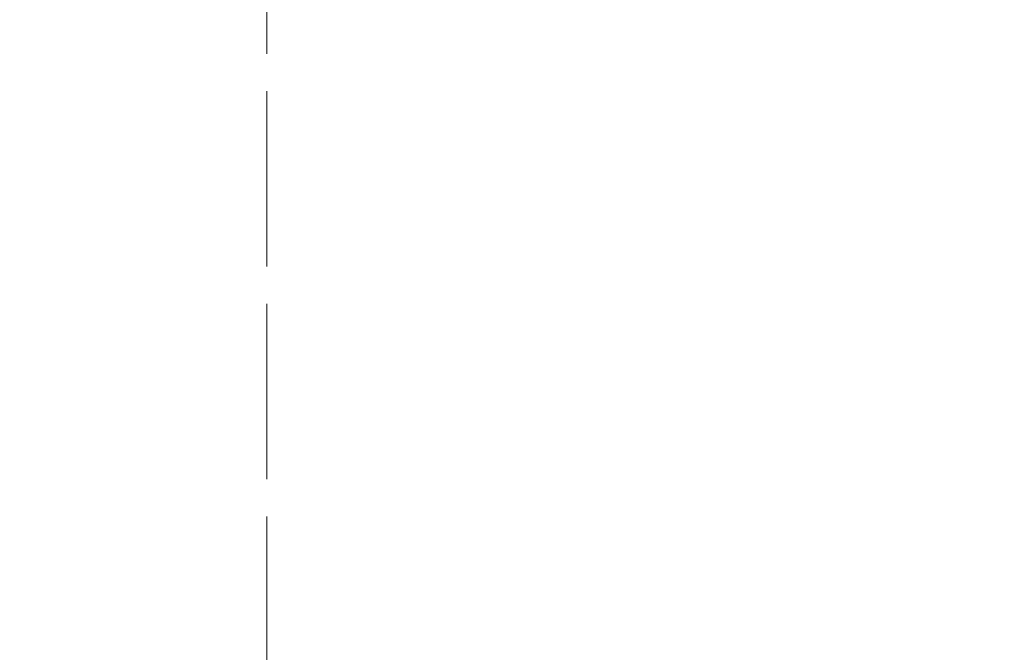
# Model space of a CAD drawing. Header units: millimetres. Extents: x -14761 to 157739, y -22400 to 107990.
# Tile 180 of 190: x 120194 to 122806, y 34269 to 35948. Entities that reach past the tile are written whole.
import ezdxf

# ---------------------------------------------------------------- set-up
doc = ezdxf.new("R2010")
doc.units = ezdxf.units.MM
doc.header["$MEASUREMENT"] = 0
doc.linetypes.add('Штриховая', pattern=[564.444447, 282.222223, -282.222223])
doc.layers.add('Элемент Модели - Зона', color=7, linetype='Continuous')

msp = doc.modelspace()

# ---------------------------------------------------------------- linework, layer by layer
at = {"layer": 'Элемент Модели - Зона', "color": 7, "linetype": 'Штриховая', "lineweight": 15, "flags": 128}
for points in [[(36150, 44957.4), (36110, 44957.4), (36110, 36320), (41880.3, 36320), (41880.3, 39141.6), (45142.5, 42405.1), (45156.7, 42391), (45156.7, 42420), (63300, 42420), (63300, 42400), (77399.7, 42400), (77399.7, 42420), (114081.4, 42420), (117316.7, 39176.5), (117320.1, 38841.9), (117320.1, 36305), (117360, 36305), (117360, 34300), (117120, 34300), (117120, 35700), (116700, 35700), (116700, 36100), (108300, 36100), (108300, 35700), (107700, 35700), (107700, 36100), (99320, 36100), (99320, 26970), (107700, 26970), (107700, 27650), (108300, 27650), (108300, 26460), (112380, 26460), (112380, 27370), (112500, 27370), (112500, 21180.1), (117120, 21180.1), (117120, 26250), (116650, 26250), (116650, 27750), (117120, 27750), (117120, 32800), (117360, 32800), (117360, 20150.1), (117120, 20150.1), (117120, 20940.1), (99320, 20940.1), (99320, 14650.1), (117120, 14650.1), (117120, 17700.1), (116700.1, 17700.1), (116700.1, 18325.6), (117120, 18325.6), (117120, 18650.1), (117360, 18650.1), (117360, 18320.1), (120850, 18320.1), (120850, 37205.1), (120238.9, 37205.1), (120238.9, 45000), (125700, 45000), (125700, 45300), (126300, 45300), (126300, 45000), (141025, 45000), (141025, 45100), (140125, 45100), (140125, 47500), (132700, 47500), (132700, 53680), (130530, 53680), (130530, 54300), (129182.9, 54300), (126300, 54300), (126300, 53700), (125700, 53700), (125700, 54212.5), (124799.8, 54212.5), (117300, 54212.5), (117300, 53700), (116700, 53700), (116700, 54212.5), (108300, 54212.5), (108300, 53700), (107700, 53700), (107700, 54212.5), (99300, 54212.5), (99300, 53700), (98700, 53700), (98700, 54212.5), (90650, 54212.5), (90650, 53700), (90050, 53700), (89950, 53700), (89950, 48632.8), (77450.1, 48632.8), (77450.1, 53800), (77450.1, 61690), (77460.1, 61690), (77460.1, 67850), (74720, 67850), (74720, 59730), (73964.5, 59730), (73964.5, 54212), (72300.1, 54212), (72300.1, 53700), (71700.1, 53700), (71700.1, 54212), (63300, 54212), (63300, 53700), (62700, 53700), (62700, 54212), (61025, 54212), (61025, 46500), (61025, 45000), (54300, 45000), (54300, 44700), (53700, 44700), (53700, 45000), (45300, 45000), (45300, 44700), (44700, 44700), (44700, 45000), (36750, 45000), (36750, 44700), (36150, 44700)], [(120850, 18309.2), (120850, 18300.1), (122410, 18300.1), (122410, 18320.1), (125725, 18320.1), (125725, 24100), (125700, 24100), (125700, 25600), (125725, 25600), (125725, 26250), (125650, 26250), (125650, 27750), (125725, 27750), (125725, 28400), (125700, 28400), (125700, 29900), (125725, 29900), (125725, 35700), (125700, 35700), (125700, 36300), (126300, 36300), (126300, 35825), (134700, 35825), (134700, 36300), (135300, 36300), (135300, 35825), (141025, 35825), (141025, 45000), (138380.7, 45000), (135300, 45000), (135300, 44700), (134700, 44700), (134700, 45000), (126300, 45000), (126300, 44700), (125700, 44700), (125700, 45000), (122696.3, 45000), (122696.3, 42752.3), (124332.5, 42752.3), (124332.5, 39578.1), (122696.3, 39578.1), (122696.3, 37205.1), (120850, 37205.1)]]:
    msp.add_lwpolyline(points, close=True, dxfattribs=at)

doc.saveas('drawing.dxf')
